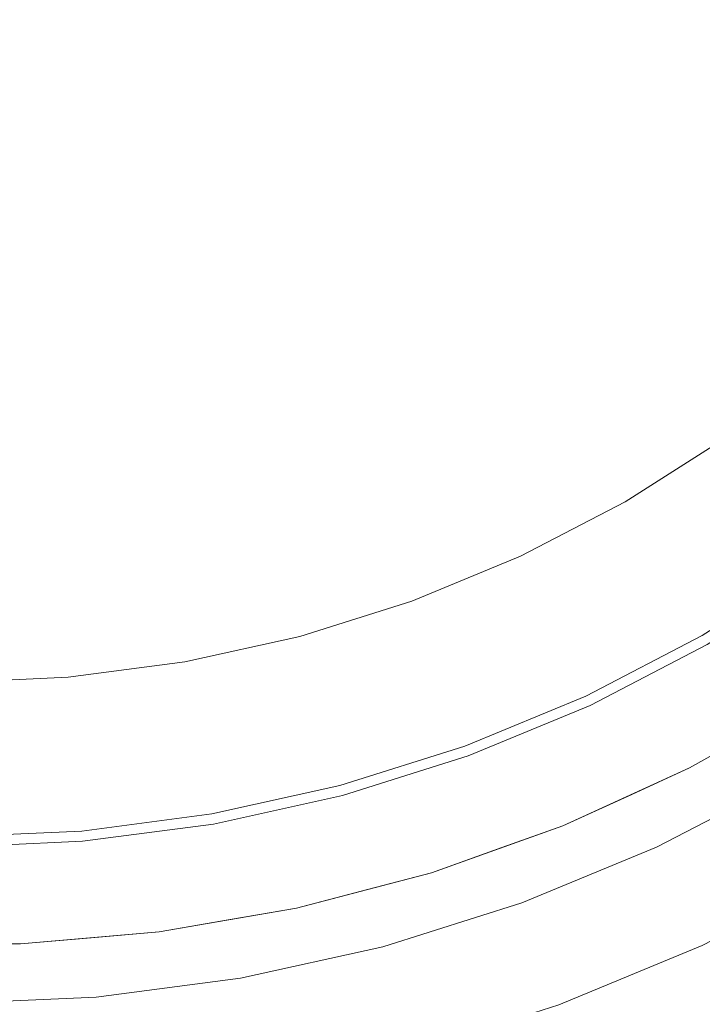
# Model space of a CAD drawing. Header units: millimetres. Extents: x -270 to 270, y -255 to 255.
# Tile 7 of 39: x 7 to 89, y -190 to -72. Entities that reach past the tile are written whole.
import ezdxf

# ---------------------------------------------------------------- set-up
doc = ezdxf.new("R2010")
doc.units = ezdxf.units.MM
doc.layers.add('LUCIDO_1', color=1, linetype='Continuous', lineweight=20, true_color=0xff0000)
doc.layers.add('Nessuna', color=7, linetype='Continuous', lineweight=9)

# ---------------------------------------------------------------- blocks, each defined once
blk = doc.blocks.new('Group')
at = {"layer": 'Nessuna', "color": 140, "linetype": 'Continuous', "lineweight": 9, "true_color": 0x00aaff, "transparency": 33554687}
for points, invisible_edges in [([(163.15, -66.64, -80.31), (155.85, -80.66, -80.31), (43.14, -15.59, -89.65), (45.2, -11.64, -89.65)], 10), ([(155.85, -80.66, -80.31), (147.35, -94, -80.31), (40.75, -19.35, -89.65), (43.14, -15.59, -89.65)], 10), ([(43.14, -15.59, -69.61), (40.75, -19.35, -69.61), (131.19, -82.68, -61.55), (138.77, -70.8, -61.55)], 10), ([(147.35, -94, -80.31), (137.73, -106.54, -80.31), (38.03, -22.89, -89.65), (40.75, -19.35, -89.65)], 10), ([(40.75, -19.35, -69.61), (38.03, -22.89, -69.61), (122.62, -93.86, -61.55), (131.19, -82.68, -61.55)], 10), ([(137.73, -106.54, -80.31), (127.05, -118.2, -80.31), (35.02, -26.17, -89.65), (38.03, -22.89, -89.65)], 10), ([(38.03, -22.89, -69.61), (35.02, -26.17, -69.61), (113.1, -104.25, -61.55), (122.62, -93.86, -61.55)], 10), ([(127.05, -118.2, -80.31), (115.39, -128.88, -80.31), (31.74, -29.19, -89.65), (35.02, -26.17, -89.65)], 10), ([(35.02, -26.17, -69.61), (31.74, -29.19, -69.61), (102.71, -113.77, -61.55), (113.1, -104.25, -61.55)], 10), ([(115.39, -128.88, -80.31), (102.85, -138.51, -80.31), (28.2, -31.9, -89.65), (31.74, -29.19, -89.65)], 10), ([(31.74, -29.19, -69.61), (28.2, -31.9, -69.61), (91.53, -122.35, -61.55), (102.71, -113.77, -61.55)], 10), ([(102.85, -138.51, -80.31), (89.51, -147, -80.31), (24.44, -34.3, -89.65), (28.2, -31.9, -89.65)], 10), ([(28.2, -31.9, -69.61), (24.44, -34.3, -69.61), (79.65, -129.92, -61.55), (91.53, -122.35, -61.55)], 10), ([(89.51, -147, -80.31), (75.49, -154.3, -80.31), (20.49, -36.35, -89.65), (24.44, -34.3, -89.65)], 10), ([(24.44, -34.3, -69.61), (20.49, -36.35, -69.61), (67.15, -136.42, -61.55), (79.65, -129.92, -61.55)], 10), ([(75.49, -154.3, -80.31), (60.88, -160.35, -80.31), (16.37, -38.06, -89.65), (20.49, -36.35, -89.65)], 10), ([(20.49, -36.35, -69.61), (16.37, -38.06, -69.61), (54.13, -141.82, -61.55), (67.15, -136.42, -61.55)], 10), ([(60.88, -160.35, -80.31), (45.8, -165.11, -80.31), (12.12, -39.4, -89.65), (16.37, -38.06, -89.65)], 10), ([(16.37, -38.06, -69.61), (12.12, -39.4, -69.61), (40.69, -146.05, -61.55), (54.13, -141.82, -61.55)], 10), ([(45.8, -165.11, -80.31), (30.36, -168.53, -80.31), (7.76, -40.36, -89.65), (12.12, -39.4, -89.65)], 10), ([(12.12, -39.4, -69.61), (7.76, -40.36, -69.61), (26.94, -149.1, -61.55), (40.69, -146.05, -61.55)], 10), ([(14.69, -170.59, -80.31), (-1.11, -171.28, -80.31), (-1.11, -41.14, -89.65), (3.34, -40.95, -89.65)], 10), ([(3.34, -40.95, -69.61), (-1.11, -41.14, -69.61), (-1.11, -151.56, -61.55), (12.97, -150.94, -61.55)], 10), ([(30.36, -168.53, -80.31), (14.69, -170.59, -80.31), (3.34, -40.95, -89.65), (7.76, -40.36, -89.65)], 10), ([(7.76, -40.36, -69.61), (3.34, -40.95, -69.61), (12.97, -150.94, -61.55), (26.94, -149.1, -61.55)], 10), ([(91.53, -122.35, -61.55), (79.65, -129.92, -61.55), (80.5, -131.39, -61.39), (92.51, -123.74, -61.39)], 14), ([(92.51, -123.74, -61.39), (80.5, -131.39, -61.39), (81.34, -132.85, -61.08), (93.48, -125.12, -61.08)], 15), ([(93.48, -125.12, -61.08), (81.34, -132.85, -61.08), (82.17, -134.28, -60.63), (94.42, -126.48, -60.63)], 15), ([(94.42, -126.48, -60.63), (82.17, -134.28, -60.63), (82.97, -135.68, -60.04), (95.35, -127.8, -60.04)], 15), ([(95.35, -127.8, -60.04), (82.97, -135.68, -60.04), (83.75, -137.02, -59.32), (96.24, -129.07, -59.32)], 15), ([(96.24, -129.07, -59.32), (83.75, -137.02, -59.32), (84.49, -138.31, -58.47), (97.09, -130.28, -58.47)], 15), ([(79.65, -129.92, -61.55), (67.15, -136.42, -61.55), (67.87, -137.97, -61.39), (80.5, -131.39, -61.39)], 14), ([(97.09, -130.28, -58.47), (84.49, -138.31, -58.47), (85.2, -139.53, -57.49), (97.9, -131.44, -57.49)], 15), ([(80.5, -131.39, -61.39), (67.87, -137.97, -61.39), (68.58, -139.5, -61.08), (81.34, -132.85, -61.08)], 15), ([(97.9, -131.44, -57.49), (85.2, -139.53, -57.49), (85.86, -140.67, -56.4), (98.65, -132.52, -56.4)], 15), ([(81.34, -132.85, -61.08), (68.58, -139.5, -61.08), (69.28, -140.99, -60.63), (82.17, -134.28, -60.63)], 15), ([(98.65, -132.52, -56.4), (85.86, -140.67, -56.4), (86.47, -141.73, -55.2), (99.35, -133.52, -55.2)], 15), ([(82.17, -134.28, -60.63), (69.28, -140.99, -60.63), (69.96, -142.45, -60.04), (82.97, -135.68, -60.04)], 15), ([(99.35, -133.52, -55.2), (86.47, -141.73, -55.2), (87.03, -142.7, -53.9), (99.99, -134.43, -53.9)], 15), ([(99.99, -134.43, -53.9), (87.03, -142.7, -53.9), (87.53, -143.56, -52.51), (100.57, -135.25, -52.51)], 15), ([(100.57, -135.25, -52.51), (87.53, -143.56, -52.51), (87.97, -144.33, -51.04), (101.07, -135.97, -51.04)], 15), ([(67.15, -136.42, -61.55), (54.13, -141.82, -61.55), (54.71, -143.42, -61.39), (67.87, -137.97, -61.39)], 14), ([(82.97, -135.68, -60.04), (69.96, -142.45, -60.04), (70.62, -143.86, -59.32), (83.75, -137.02, -59.32)], 15), ([(101.07, -135.97, -51.04), (87.97, -144.33, -51.04), (88.34, -144.98, -49.5), (101.5, -136.59, -49.5)], 15), ([(101.5, -136.59, -49.5), (88.34, -144.98, -49.5), (88.65, -145.51, -47.9), (101.86, -137.1, -47.9)], 15), ([(67.87, -137.97, -61.39), (54.71, -143.42, -61.39), (55.29, -145, -61.08), (68.58, -139.5, -61.08)], 15), ([(83.75, -137.02, -59.32), (70.62, -143.86, -59.32), (71.24, -145.21, -58.47), (84.49, -138.31, -58.47)], 15), ([(101.86, -137.1, -47.9), (88.65, -145.51, -47.9), (88.89, -145.93, -46.26), (102.13, -137.49, -46.26)], 11), ([(101.93, -153.6, 21.07), (102.13, -137.49, -46.26), (88.89, -145.93, -46.26)], 9), ([(84.49, -138.31, -58.47), (71.24, -145.21, -58.47), (71.84, -146.48, -57.49), (85.2, -139.53, -57.49)], 15), ([(68.58, -139.5, -61.08), (55.29, -145, -61.08), (55.86, -146.55, -60.63), (69.28, -140.99, -60.63)], 15), ([(85.2, -139.53, -57.49), (71.84, -146.48, -57.49), (72.4, -147.68, -56.4), (85.86, -140.67, -56.4)], 15), ([(69.28, -140.99, -60.63), (55.86, -146.55, -60.63), (56.41, -148.07, -60.04), (69.96, -142.45, -60.04)], 15), ([(85.86, -140.67, -56.4), (72.4, -147.68, -56.4), (72.91, -148.79, -55.2), (86.47, -141.73, -55.2)], 15), ([(54.13, -141.82, -61.55), (40.69, -146.05, -61.55), (41.13, -147.7, -61.39), (54.71, -143.42, -61.39)], 14), ([(69.96, -142.45, -60.04), (56.41, -148.07, -60.04), (56.94, -149.53, -59.32), (70.62, -143.86, -59.32)], 15), ([(86.47, -141.73, -55.2), (72.91, -148.79, -55.2), (73.39, -149.8, -53.9), (87.03, -142.7, -53.9)], 15), ([(87.03, -142.7, -53.9), (73.39, -149.8, -53.9), (73.81, -150.7, -52.51), (87.53, -143.56, -52.51)], 15), ([(54.71, -143.42, -61.39), (41.13, -147.7, -61.39), (41.57, -149.33, -61.08), (55.29, -145, -61.08)], 15), ([(70.62, -143.86, -59.32), (56.94, -149.53, -59.32), (57.45, -150.92, -58.47), (71.24, -145.21, -58.47)], 15), ([(87.53, -143.56, -52.51), (73.81, -150.7, -52.51), (74.18, -151.5, -51.04), (87.97, -144.33, -51.04)], 15), ([(55.29, -145, -61.08), (41.57, -149.33, -61.08), (42, -150.92, -60.63), (55.86, -146.55, -60.63)], 15), ([(87.97, -144.33, -51.04), (74.18, -151.5, -51.04), (74.5, -152.18, -49.5), (88.34, -144.98, -49.5)], 15), ([(88.34, -144.98, -49.5), (74.5, -152.18, -49.5), (74.76, -152.74, -47.9), (88.65, -145.51, -47.9)], 15), ([(40.69, -146.05, -61.55), (26.94, -149.1, -61.55), (27.23, -150.78, -61.39), (41.13, -147.7, -61.39)], 14), ([(71.24, -145.21, -58.47), (57.45, -150.92, -58.47), (57.93, -152.24, -57.49), (71.84, -146.48, -57.49)], 15), ([(88.65, -145.51, -47.9), (74.76, -152.74, -47.9), (74.96, -153.18, -46.26), (88.89, -145.93, -46.26)], 11), ([(87.39, -161.8, 20.64), (88.89, -145.93, -46.26), (74.96, -153.18, -46.26)], 9), ([(87.39, -161.8, 20.64), (95.44, -157.26, 20.88), (88.89, -145.93, -46.26)], 10), ([(88.89, -145.93, -46.26), (95.44, -157.26, 20.88), (101.93, -153.6, 21.07)], 9), ([(55.86, -146.55, -60.63), (42, -150.92, -60.63), (42.41, -152.48, -60.04), (56.41, -148.07, -60.04)], 15), ([(71.84, -146.48, -57.49), (57.93, -152.24, -57.49), (58.38, -153.49, -56.4), (72.4, -147.68, -56.4)], 15), ([(90.34, -148.44, -80.14), (76.19, -155.81, -80.14), (75.49, -154.3, -80.31), (89.51, -147, -80.31)], 11), ([(41.13, -147.7, -61.39), (27.23, -150.78, -61.39), (27.53, -152.44, -61.08), (41.57, -149.33, -61.08)], 15), ([(56.41, -148.07, -60.04), (42.41, -152.48, -60.04), (42.82, -153.98, -59.32), (56.94, -149.53, -59.32)], 15), ([(72.4, -147.68, -56.4), (58.38, -153.49, -56.4), (58.8, -154.63, -55.2), (72.91, -148.79, -55.2)], 15), ([(91.17, -149.87, -79.83), (76.89, -157.3, -79.83), (76.19, -155.81, -80.14), (90.34, -148.44, -80.14)], 15), ([(26.94, -149.1, -61.55), (12.97, -150.94, -61.55), (13.12, -152.64, -61.39), (27.23, -150.78, -61.39)], 14), ([(41.57, -149.33, -61.08), (27.53, -152.44, -61.08), (27.81, -154.07, -60.63), (42, -150.92, -60.63)], 15), ([(56.94, -149.53, -59.32), (42.82, -153.98, -59.32), (43.2, -155.41, -58.47), (57.45, -150.92, -58.47)], 15), ([(72.91, -148.79, -55.2), (58.8, -154.63, -55.2), (59.18, -155.68, -53.9), (73.39, -149.8, -53.9)], 15), ([(73.39, -149.8, -53.9), (59.18, -155.68, -53.9), (59.52, -156.62, -52.51), (73.81, -150.7, -52.51)], 15), ([(12.97, -150.94, -61.55), (-1.11, -151.56, -61.55), (-1.11, -153.26, -61.39), (13.12, -152.64, -61.39)], 14), ([(27.23, -150.78, -61.39), (13.12, -152.64, -61.39), (13.26, -154.32, -61.08), (27.53, -152.44, -61.08)], 15), ([(42, -150.92, -60.63), (27.81, -154.07, -60.63), (28.09, -155.65, -60.04), (42.41, -152.48, -60.04)], 15), ([(57.45, -150.92, -58.47), (43.2, -155.41, -58.47), (43.57, -156.77, -57.49), (57.93, -152.24, -57.49)], 15), ([(73.81, -150.7, -52.51), (59.52, -156.62, -52.51), (59.82, -157.45, -51.04), (74.18, -151.5, -51.04)], 15), ([(91.97, -151.27, -79.38), (77.57, -158.77, -79.38), (76.89, -157.3, -79.83), (91.17, -149.87, -79.83)], 15), ([(74.18, -151.5, -51.04), (59.82, -157.45, -51.04), (60.08, -158.15, -49.5), (74.5, -152.18, -49.5)], 15), ([(74.5, -152.18, -49.5), (60.08, -158.15, -49.5), (60.29, -158.74, -47.9), (74.76, -152.74, -47.9)], 15), ([(92.76, -152.63, -78.79), (78.23, -160.19, -78.79), (77.57, -158.77, -79.38), (91.97, -151.27, -79.38)], 15), ([(13.12, -152.64, -61.39), (-1.11, -153.26, -61.39), (-1.11, -154.95, -61.08), (13.26, -154.32, -61.08)], 15), ([(27.53, -152.44, -61.08), (13.26, -154.32, -61.08), (13.41, -155.97, -60.63), (27.81, -154.07, -60.63)], 15), ([(42.41, -152.48, -60.04), (28.09, -155.65, -60.04), (28.36, -157.18, -59.32), (42.82, -153.98, -59.32)], 15), ([(57.93, -152.24, -57.49), (43.57, -156.77, -57.49), (43.91, -158.05, -56.4), (58.38, -153.49, -56.4)], 15), ([(74.76, -152.74, -47.9), (60.29, -158.74, -47.9), (60.45, -159.19, -46.26), (74.96, -153.18, -46.26)], 11), ([(72.2, -168.74, 20.28), (74.96, -153.18, -46.26), (60.45, -159.19, -46.26)], 9), ([(72.2, -168.74, 20.28), (80.46, -164.97, 20.48), (74.96, -153.18, -46.26)], 10), ([(74.96, -153.18, -46.26), (80.46, -164.97, 20.48), (87.39, -161.8, 20.64)], 9), ([(93.52, -153.94, -78.08), (78.87, -161.57, -78.08), (78.23, -160.19, -78.79), (92.76, -152.63, -78.79)], 15), ([(13.26, -154.32, -61.08), (-1.11, -154.95, -61.08), (-1.11, -156.6, -60.63), (13.41, -155.97, -60.63)], 15), ([(27.81, -154.07, -60.63), (13.41, -155.97, -60.63), (13.55, -157.57, -60.04), (28.09, -155.65, -60.04)], 15), ([(42.82, -153.98, -59.32), (28.36, -157.18, -59.32), (28.62, -158.65, -58.47), (43.2, -155.41, -58.47)], 15), ([(58.38, -153.49, -56.4), (43.91, -158.05, -56.4), (44.22, -159.23, -55.2), (58.8, -154.63, -55.2)], 15), ([(76.19, -155.81, -80.14), (61.45, -161.92, -80.14), (60.88, -160.35, -80.31), (75.49, -154.3, -80.31)], 11), ([(94.24, -155.2, -77.24), (79.49, -162.88, -77.24), (78.87, -161.57, -78.08), (93.52, -153.94, -78.08)], 15), ([(95.44, -157.26, 20.88), (87.39, -161.8, 20.64), (87.39, -161.8, 29.65), (101.93, -153.6, 29.65)], 10), ([(101.93, -153.6, 29.65), (87.39, -161.8, 29.65), (270, -255, 29.65)], 10), ([(28.09, -155.65, -60.04), (13.55, -157.57, -60.04), (13.68, -159.12, -59.32), (28.36, -157.18, -59.32)], 15), ([(43.2, -155.41, -58.47), (28.62, -158.65, -58.47), (28.86, -160.03, -57.49), (43.57, -156.77, -57.49)], 15), ([(58.8, -154.63, -55.2), (44.22, -159.23, -55.2), (44.51, -160.31, -53.9), (59.18, -155.68, -53.9)], 15), ([(59.18, -155.68, -53.9), (44.51, -160.31, -53.9), (44.77, -161.27, -52.51), (59.52, -156.62, -52.51)], 15), ([(94.93, -156.39, -76.29), (80.07, -164.13, -76.29), (79.49, -162.88, -77.24), (94.24, -155.2, -77.24)], 15), ([(13.41, -155.97, -60.63), (-1.11, -156.6, -60.63), (-1.11, -158.21, -60.04), (13.55, -157.57, -60.04)], 15), ([(43.57, -156.77, -57.49), (28.86, -160.03, -57.49), (29.09, -161.33, -56.4), (43.91, -158.05, -56.4)], 15), ([(59.52, -156.62, -52.51), (44.77, -161.27, -52.51), (45, -162.12, -51.04), (59.82, -157.45, -51.04)], 15), ([(76.89, -157.3, -79.83), (62.01, -163.47, -79.83), (61.45, -161.92, -80.14), (76.19, -155.81, -80.14)], 15), ([(95.58, -157.51, -75.22), (80.61, -165.3, -75.22), (80.07, -164.13, -76.29), (94.93, -156.39, -76.29)], 15), ([(13.55, -157.57, -60.04), (-1.11, -158.21, -60.04), (-1.11, -159.76, -59.32), (13.68, -159.12, -59.32)], 15), ([(28.36, -157.18, -59.32), (13.68, -159.12, -59.32), (13.81, -160.6, -58.47), (28.62, -158.65, -58.47)], 15), ([(43.91, -158.05, -56.4), (29.09, -161.33, -56.4), (29.31, -162.54, -55.2), (44.22, -159.23, -55.2)], 15), ([(59.82, -157.45, -51.04), (45, -162.12, -51.04), (45.19, -162.85, -49.5), (60.08, -158.15, -49.5)], 15), ([(77.57, -158.77, -79.38), (62.56, -164.98, -79.38), (62.01, -163.47, -79.83), (76.89, -157.3, -79.83)], 15), ([(96.18, -158.55, -74.05), (81.12, -166.39, -74.05), (80.61, -165.3, -75.22), (95.58, -157.51, -75.22)], 15), ([(13.68, -159.12, -59.32), (-1.11, -159.76, -59.32), (-1.11, -161.25, -58.47), (13.81, -160.6, -58.47)], 15), ([(28.62, -158.65, -58.47), (13.81, -160.6, -58.47), (13.93, -162, -57.49), (28.86, -160.03, -57.49)], 15), ([(44.22, -159.23, -55.2), (29.31, -162.54, -55.2), (29.5, -163.63, -53.9), (44.51, -160.31, -53.9)], 15), ([(60.08, -158.15, -49.5), (45.19, -162.85, -49.5), (45.35, -163.44, -47.9), (60.29, -158.74, -47.9)], 15), ([(60.29, -158.74, -47.9), (45.35, -163.44, -47.9), (45.48, -163.91, -46.26), (60.45, -159.19, -46.26)], 11), ([(56.47, -174.35, 19.98), (60.45, -159.19, -46.26), (45.48, -163.91, -46.26)], 9), ([(56.47, -174.35, 19.98), (64.88, -171.35, 20.14), (60.45, -159.19, -46.26)], 10), ([(60.45, -159.19, -46.26), (64.88, -171.35, 20.14), (72.2, -168.74, 20.28)], 9), ([(78.23, -160.19, -78.79), (63.1, -166.46, -78.79), (62.56, -164.98, -79.38), (77.57, -158.77, -79.38)], 15), ([(96.72, -159.5, -72.78), (81.58, -167.38, -72.78), (81.12, -166.39, -74.05), (96.18, -158.55, -74.05)], 15), ([(28.86, -160.03, -57.49), (13.93, -162, -57.49), (14.05, -163.31, -56.4), (29.09, -161.33, -56.4)], 15), ([(44.51, -160.31, -53.9), (29.5, -163.63, -53.9), (29.67, -164.62, -52.51), (44.77, -161.27, -52.51)], 15), ([(61.45, -161.92, -80.14), (46.23, -166.72, -80.14), (45.8, -165.11, -80.31), (60.88, -160.35, -80.31)], 11), ([(78.87, -161.57, -78.08), (63.62, -167.88, -78.08), (63.1, -166.46, -78.79), (78.23, -160.19, -78.79)], 15), ([(97.22, -160.35, -71.42), (82, -168.27, -71.42), (81.58, -167.38, -72.78), (96.72, -159.5, -72.78)], 15), ([(97.65, -161.1, -69.99), (82.37, -169.06, -69.99), (82, -168.27, -71.42), (97.22, -160.35, -71.42)], 15), ([(13.81, -160.6, -58.47), (-1.11, -161.25, -58.47), (-1.11, -162.65, -57.49), (13.93, -162, -57.49)], 15), ([(29.09, -161.33, -56.4), (14.05, -163.31, -56.4), (14.16, -164.53, -55.2), (29.31, -162.54, -55.2)], 15), ([(44.77, -161.27, -52.51), (29.67, -164.62, -52.51), (29.83, -165.49, -51.04), (45, -162.12, -51.04)], 15), ([(79.49, -162.88, -77.24), (64.12, -169.25, -77.24), (63.62, -167.88, -78.08), (78.87, -161.57, -78.08)], 15), ([(98.02, -161.75, -68.49), (82.68, -169.73, -68.49), (82.37, -169.06, -69.99), (97.65, -161.1, -69.99)], 15), ([(13.93, -162, -57.49), (-1.11, -162.65, -57.49), (-1.11, -163.97, -56.4), (14.05, -163.31, -56.4)], 15), ([(29.31, -162.54, -55.2), (14.16, -164.53, -55.2), (14.25, -165.64, -53.9), (29.5, -163.63, -53.9)], 15), ([(45, -162.12, -51.04), (29.83, -165.49, -51.04), (29.96, -166.23, -49.5), (45.19, -162.85, -49.5)], 15), ([(62.01, -163.47, -79.83), (46.66, -168.31, -79.83), (46.23, -166.72, -80.14), (61.45, -161.92, -80.14)], 15), ([(80.46, -164.97, 20.48), (72.2, -168.74, 20.28), (72.2, -168.74, 29.65), (87.39, -161.8, 29.65)], 10), ([(270, -255, 29.65), (87.39, -161.8, 29.65), (72.2, -168.74, 29.65)], 9), ([(87.39, -161.8, 29.65), (87.39, -161.8, 20.64), (80.46, -164.97, 20.48)], 9), ([(98.33, -162.28, -66.93), (82.94, -170.29, -66.93), (82.68, -169.73, -68.49), (98.02, -161.75, -68.49)], 15), ([(98.58, -162.7, -65.33), (83.15, -170.73, -65.33), (82.94, -170.29, -66.93), (98.33, -162.28, -66.93)], 15), ([(98.75, -163, -63.69), (83.29, -171.05, -63.69), (83.15, -170.73, -65.33), (98.58, -162.7, -65.33)], 15), ([(14.05, -163.31, -56.4), (-1.11, -163.97, -56.4), (-1.11, -165.2, -55.2), (14.16, -164.53, -55.2)], 15), ([(29.5, -163.63, -53.9), (14.25, -165.64, -53.9), (14.34, -166.64, -52.51), (29.67, -164.62, -52.51)], 15), ([(45.19, -162.85, -49.5), (29.96, -166.23, -49.5), (30.06, -166.83, -47.9), (45.35, -163.44, -47.9)], 15), ([(45.35, -163.44, -47.9), (30.06, -166.83, -47.9), (30.15, -167.31, -46.26), (45.48, -163.91, -46.26)], 11), ([(40.32, -178.59, 19.76), (45.48, -163.91, -46.26), (30.15, -167.31, -46.26)], 9), ([(40.32, -178.59, 19.76), (48.81, -176.36, 19.88), (45.48, -163.91, -46.26)], 10), ([(45.48, -163.91, -46.26), (48.81, -176.36, 19.88), (56.47, -174.35, 19.98)], 9), ([(62.56, -164.98, -79.38), (47.07, -169.87, -79.38), (46.66, -168.31, -79.83), (62.01, -163.47, -79.83)], 15), ([(80.07, -164.13, -76.29), (64.59, -170.54, -76.29), (64.12, -169.25, -77.24), (79.49, -162.88, -77.24)], 15), ([(98.85, -163.19, -62.03), (83.38, -171.24, -62.03), (83.29, -171.05, -63.69), (98.75, -163, -63.69)], 15), ([(98.89, -163.25, -60.35), (83.41, -171.3, -60.35), (83.38, -171.24, -62.03), (98.85, -163.19, -62.03)], 14), ([(105.39, -174.5, 17.65), (88.91, -183.08, 17.65), (83.41, -171.3, -60.35), (98.89, -163.25, -60.35)], 10), ([(14.16, -164.53, -55.2), (-1.11, -165.2, -55.2), (-1.11, -166.31, -53.9), (14.25, -165.64, -53.9)], 15), ([(29.67, -164.62, -52.51), (14.34, -166.64, -52.51), (14.42, -167.52, -51.04), (29.83, -165.49, -51.04)], 15), ([(46.23, -166.72, -80.14), (30.65, -170.17, -80.14), (30.36, -168.53, -80.31), (45.8, -165.11, -80.31)], 11), ([(63.1, -166.46, -78.79), (47.48, -171.38, -78.79), (47.07, -169.87, -79.38), (62.56, -164.98, -79.38)], 15), ([(80.61, -165.3, -75.22), (65.03, -171.76, -75.22), (64.59, -170.54, -76.29), (80.07, -164.13, -76.29)], 15), ([(14.25, -165.64, -53.9), (-1.11, -166.31, -53.9), (-1.11, -167.31, -52.51), (14.34, -166.64, -52.51)], 15), ([(29.83, -165.49, -51.04), (14.42, -167.52, -51.04), (14.48, -168.26, -49.5), (29.96, -166.23, -49.5)], 15), ([(29.96, -166.23, -49.5), (14.48, -168.26, -49.5), (14.54, -168.88, -47.9), (30.06, -166.83, -47.9)], 15), ([(81.12, -166.39, -74.05), (65.44, -172.88, -74.05), (65.03, -171.76, -75.22), (80.61, -165.3, -75.22)], 15), ([(14.34, -166.64, -52.51), (-1.11, -167.31, -52.51), (-1.11, -168.19, -51.04), (14.42, -167.52, -51.04)], 15), ([(14.42, -167.52, -51.04), (-1.11, -168.19, -51.04), (-1.11, -168.94, -49.5), (14.48, -168.26, -49.5)], 15), ([(30.06, -166.83, -47.9), (14.54, -168.88, -47.9), (14.58, -169.36, -46.26), (30.15, -167.31, -46.26)], 11), ([(23.87, -181.43, 19.61), (30.15, -167.31, -46.26), (14.58, -169.36, -46.26)], 9), ([(23.87, -181.43, 19.61), (32.38, -179.96, 19.69), (30.15, -167.31, -46.26)], 10), ([(30.15, -167.31, -46.26), (32.38, -179.96, 19.69), (40.32, -178.59, 19.76)], 9), ([(46.66, -168.31, -79.83), (30.94, -171.79, -79.83), (30.65, -170.17, -80.14), (46.23, -166.72, -80.14)], 15), ([(63.62, -167.88, -78.08), (47.87, -172.85, -78.08), (47.48, -171.38, -78.79), (63.1, -166.46, -78.79)], 15), ([(81.58, -167.38, -72.78), (65.81, -173.91, -72.78), (65.44, -172.88, -74.05), (81.12, -166.39, -74.05)], 15), ([(82, -168.27, -71.42), (66.15, -174.84, -71.42), (65.81, -173.91, -72.78), (81.58, -167.38, -72.78)], 15), ([(14.48, -168.26, -49.5), (-1.11, -168.94, -49.5), (-1.11, -169.56, -47.9), (14.54, -168.88, -47.9)], 15), ([(30.65, -170.17, -80.14), (14.83, -172.25, -80.14), (14.69, -170.59, -80.31), (30.36, -168.53, -80.31)], 11), ([(47.07, -169.87, -79.38), (31.22, -173.38, -79.38), (30.94, -171.79, -79.83), (46.66, -168.31, -79.83)], 15), ([(64.12, -169.25, -77.24), (48.25, -174.25, -77.24), (47.87, -172.85, -78.08), (63.62, -167.88, -78.08)], 15), ([(82.37, -169.06, -69.99), (66.45, -175.65, -69.99), (66.15, -174.84, -71.42), (82, -168.27, -71.42)], 15), ([(14.54, -168.88, -47.9), (-1.11, -169.56, -47.9), (-1.11, -170.04, -46.26), (14.58, -169.36, -46.26)], 11), ([(7.24, -182.86, 19.54), (14.58, -169.36, -46.26), (-1.11, -170.04, -46.26)], 9), ([(7.24, -182.86, 19.54), (15.7, -182.14, 19.58), (14.58, -169.36, -46.26)], 10), ([(14.58, -169.36, -46.26), (15.7, -182.14, 19.58), (23.87, -181.43, 19.61)], 9), ([(47.48, -171.38, -78.79), (31.49, -174.93, -78.79), (31.22, -173.38, -79.38), (47.07, -169.87, -79.38)], 15), ([(64.59, -170.54, -76.29), (48.6, -175.58, -76.29), (48.25, -174.25, -77.24), (64.12, -169.25, -77.24)], 15), ([(64.88, -171.35, 20.14), (56.47, -174.35, 19.98), (56.47, -174.35, 29.65), (72.2, -168.74, 29.65)], 10), ([(270, -255, 29.65), (72.2, -168.74, 29.65), (56.47, -174.35, 29.65)], 9), ([(72.2, -168.74, 29.65), (72.2, -168.74, 20.28), (64.88, -171.35, 20.14)], 9), ([(82.68, -169.73, -68.49), (66.7, -176.35, -68.49), (66.45, -175.65, -69.99), (82.37, -169.06, -69.99)], 15), ([(82.94, -170.29, -66.93), (66.91, -176.93, -66.93), (66.7, -176.35, -68.49), (82.68, -169.73, -68.49)], 15), ([(-1.11, -170.04, -46.26), (-1.11, -182.86, 19.54), (7.24, -182.86, 19.54)], 9), ([(14.83, -172.25, -80.14), (-1.11, -172.95, -80.14), (-1.11, -171.28, -80.31), (14.69, -170.59, -80.31)], 11), ([(30.94, -171.79, -79.83), (14.97, -173.89, -79.83), (14.83, -172.25, -80.14), (30.65, -170.17, -80.14)], 15), ([(65.03, -171.76, -75.22), (48.94, -176.83, -75.22), (48.6, -175.58, -76.29), (64.59, -170.54, -76.29)], 15), ([(83.15, -170.73, -65.33), (67.08, -177.39, -65.33), (66.91, -176.93, -66.93), (82.94, -170.29, -66.93)], 15), ([(83.29, -171.05, -63.69), (67.2, -177.72, -63.69), (67.08, -177.39, -65.33), (83.15, -170.73, -65.33)], 15), ([(83.38, -171.24, -62.03), (67.27, -177.91, -62.03), (67.2, -177.72, -63.69), (83.29, -171.05, -63.69)], 15), ([(31.22, -173.38, -79.38), (15.12, -175.5, -79.38), (14.97, -173.89, -79.83), (30.94, -171.79, -79.83)], 15), ([(47.87, -172.85, -78.08), (31.75, -176.42, -78.08), (31.49, -174.93, -78.79), (47.48, -171.38, -78.79)], 15), ([(65.44, -172.88, -74.05), (49.25, -177.99, -74.05), (48.94, -176.83, -75.22), (65.03, -171.76, -75.22)], 15), ([(83.41, -171.3, -60.35), (67.29, -177.98, -60.35), (67.27, -177.91, -62.03), (83.38, -171.24, -62.03)], 14), ([(88.91, -183.08, 17.65), (71.74, -190.2, 17.65), (67.29, -177.98, -60.35), (83.41, -171.3, -60.35)], 10), ([(14.97, -173.89, -79.83), (-1.11, -174.6, -79.83), (-1.11, -172.95, -80.14), (14.83, -172.25, -80.14)], 15), ([(31.49, -174.93, -78.79), (15.25, -177.07, -78.79), (15.12, -175.5, -79.38), (31.22, -173.38, -79.38)], 15), ([(48.25, -174.25, -77.24), (32.01, -177.85, -77.24), (31.75, -176.42, -78.08), (47.87, -172.85, -78.08)], 15), ([(65.81, -173.91, -72.78), (49.53, -179.04, -72.78), (49.25, -177.99, -74.05), (65.44, -172.88, -74.05)], 15), ([(15.12, -175.5, -79.38), (-1.11, -176.21, -79.38), (-1.11, -174.6, -79.83), (14.97, -173.89, -79.83)], 15), ([(48.6, -175.58, -76.29), (32.24, -179.21, -76.29), (32.01, -177.85, -77.24), (48.25, -174.25, -77.24)], 15), ([(48.81, -176.36, 19.88), (40.32, -178.59, 19.76), (40.32, -178.59, 29.65), (56.47, -174.35, 29.65)], 10), ([(56.47, -174.35, 29.65), (40.32, -178.59, 29.65), (270, -255, 29.65)], 10), ([(56.47, -174.35, 29.65), (56.47, -174.35, 19.98), (48.81, -176.36, 19.88)], 9), ([(66.15, -174.84, -71.42), (49.79, -180, -71.42), (49.53, -179.04, -72.78), (65.81, -173.91, -72.78)], 15), ([(258, -243, 17.65), (88.91, -183.08, 17.65), (105.39, -174.5, 17.65)], 9), ([(15.25, -177.07, -78.79), (-1.11, -177.78, -78.79), (-1.11, -176.21, -79.38), (15.12, -175.5, -79.38)], 15), ([(31.75, -176.42, -78.08), (15.38, -178.58, -78.08), (15.25, -177.07, -78.79), (31.49, -174.93, -78.79)], 15), ([(48.94, -176.83, -75.22), (32.47, -180.48, -75.22), (32.24, -179.21, -76.29), (48.6, -175.58, -76.29)], 15), ([(66.45, -175.65, -69.99), (50.01, -180.83, -69.99), (49.79, -180, -71.42), (66.15, -174.84, -71.42)], 15), ([(66.7, -176.35, -68.49), (50.21, -181.55, -68.49), (50.01, -180.83, -69.99), (66.45, -175.65, -69.99)], 15), ([(32.01, -177.85, -77.24), (15.51, -180.02, -77.24), (15.38, -178.58, -78.08), (31.75, -176.42, -78.08)], 15), ([(49.25, -177.99, -74.05), (32.68, -181.66, -74.05), (32.47, -180.48, -75.22), (48.94, -176.83, -75.22)], 15), ([(66.91, -176.93, -66.93), (50.37, -182.15, -66.93), (50.21, -181.55, -68.49), (66.7, -176.35, -68.49)], 15), ([(67.08, -177.39, -65.33), (50.49, -182.62, -65.33), (50.37, -182.15, -66.93), (66.91, -176.93, -66.93)], 15), ([(15.38, -178.58, -78.08), (-1.11, -179.3, -78.08), (-1.11, -177.78, -78.79), (15.25, -177.07, -78.79)], 15), ([(32.24, -179.21, -76.29), (15.63, -181.4, -76.29), (15.51, -180.02, -77.24), (32.01, -177.85, -77.24)], 15), ([(49.53, -179.04, -72.78), (32.87, -182.74, -72.78), (32.68, -181.66, -74.05), (49.25, -177.99, -74.05)], 15), ([(67.2, -177.72, -63.69), (50.58, -182.96, -63.69), (50.49, -182.62, -65.33), (67.08, -177.39, -65.33)], 15), ([(67.27, -177.91, -62.03), (50.64, -183.16, -62.03), (50.58, -182.96, -63.69), (67.2, -177.72, -63.69)], 15), ([(67.29, -177.98, -60.35), (50.65, -183.23, -60.35), (50.64, -183.16, -62.03), (67.27, -177.91, -62.03)], 14), ([(71.74, -190.2, 17.65), (54.02, -195.78, 17.65), (50.65, -183.23, -60.35), (67.29, -177.98, -60.35)], 10), ([(15.51, -180.02, -77.24), (-1.11, -180.75, -77.24), (-1.11, -179.3, -78.08), (15.38, -178.58, -78.08)], 15), ([(32.47, -180.48, -75.22), (15.74, -182.68, -75.22), (15.63, -181.4, -76.29), (32.24, -179.21, -76.29)], 15), ([(32.38, -179.96, 19.69), (23.87, -181.43, 19.61), (23.87, -181.43, 29.65), (40.32, -178.59, 29.65)], 10), ([(270, -255, 29.65), (40.32, -178.59, 29.65), (23.87, -181.43, 29.65)], 9), ([(40.32, -178.59, 29.65), (40.32, -178.59, 19.76), (32.38, -179.96, 19.69)], 9), ([(49.79, -180, -71.42), (33.04, -183.71, -71.42), (32.87, -182.74, -72.78), (49.53, -179.04, -72.78)], 15), ([(15.63, -181.4, -76.29), (-1.11, -182.13, -76.29), (-1.11, -180.75, -77.24), (15.51, -180.02, -77.24)], 15), ([(32.68, -181.66, -74.05), (15.85, -183.88, -74.05), (15.74, -182.68, -75.22), (32.47, -180.48, -75.22)], 15), ([(50.01, -180.83, -69.99), (33.19, -184.56, -69.99), (33.04, -183.71, -71.42), (49.79, -180, -71.42)], 15), ([(15.74, -182.68, -75.22), (-1.11, -183.42, -75.22), (-1.11, -182.13, -76.29), (15.63, -181.4, -76.29)], 15), ([(15.7, -182.14, 19.58), (7.24, -182.86, 19.54), (7.24, -182.86, 29.65), (23.87, -181.43, 29.65)], 10), ([(23.87, -181.43, 29.65), (7.24, -182.86, 29.65), (270, -255, 29.65)], 10), ([(23.87, -181.43, 29.65), (23.87, -181.43, 19.61), (15.7, -182.14, 19.58)], 9), ([(32.87, -182.74, -72.78), (15.94, -184.97, -72.78), (15.85, -183.88, -74.05), (32.68, -181.66, -74.05)], 15), ([(50.21, -181.55, -68.49), (33.32, -185.3, -68.49), (33.19, -184.56, -69.99), (50.01, -180.83, -69.99)], 15), ([(50.37, -182.15, -66.93), (33.43, -185.91, -66.93), (33.32, -185.3, -68.49), (50.21, -181.55, -68.49)], 15), ([(15.85, -183.88, -74.05), (-1.11, -184.62, -74.05), (-1.11, -183.42, -75.22), (15.74, -182.68, -75.22)], 15), ([(33.04, -183.71, -71.42), (16.03, -185.95, -71.42), (15.94, -184.97, -72.78), (32.87, -182.74, -72.78)], 15), ([(50.49, -182.62, -65.33), (33.51, -186.38, -65.33), (33.43, -185.91, -66.93), (50.37, -182.15, -66.93)], 15), ([(50.58, -182.96, -63.69), (33.57, -186.73, -63.69), (33.51, -186.38, -65.33), (50.49, -182.62, -65.33)], 15), ([(-270, -255, 29.65), (270, -255, 29.65), (7.24, -182.86, 29.65), (-9.46, -182.86, 29.65)], 10), ([(-9.46, -182.86, 29.65), (7.24, -182.86, 29.65), (7.24, -182.86, 19.54), (-1.11, -182.86, 19.54)], 10), ([(15.94, -184.97, -72.78), (-1.11, -185.71, -72.78), (-1.11, -184.62, -74.05), (15.85, -183.88, -74.05)], 15), ([(33.19, -184.56, -69.99), (16.1, -186.81, -69.99), (16.03, -185.95, -71.42), (33.04, -183.71, -71.42)], 15), ([(50.64, -183.16, -62.03), (33.61, -186.93, -62.03), (33.57, -186.73, -63.69), (50.58, -182.96, -63.69)], 15), ([(50.65, -183.23, -60.35), (33.62, -187, -60.35), (33.61, -186.93, -62.03), (50.64, -183.16, -62.03)], 14), ([(54.02, -195.78, 17.65), (35.88, -199.81, 17.65), (33.62, -187, -60.35), (50.65, -183.23, -60.35)], 10), ([(71.74, -190.2, 17.65), (88.91, -183.08, 17.65), (258, -243, 17.65)], 10), ([(16.03, -185.95, -71.42), (-1.11, -186.7, -71.42), (-1.11, -185.71, -72.78), (15.94, -184.97, -72.78)], 15), ([(33.32, -185.3, -68.49), (16.17, -187.56, -68.49), (16.1, -186.81, -69.99), (33.19, -184.56, -69.99)], 15), ([(16.1, -186.81, -69.99), (-1.11, -187.56, -69.99), (-1.11, -186.7, -71.42), (16.03, -185.95, -71.42)], 15), ([(33.43, -185.91, -66.93), (16.22, -188.17, -66.93), (16.17, -187.56, -68.49), (33.32, -185.3, -68.49)], 15), ([(33.51, -186.38, -65.33), (16.27, -188.65, -65.33), (16.22, -188.17, -66.93), (33.43, -185.91, -66.93)], 15), ([(33.57, -186.73, -63.69), (16.3, -189, -63.69), (16.27, -188.65, -65.33), (33.51, -186.38, -65.33)], 15), ([(16.17, -187.56, -68.49), (-1.11, -188.31, -68.49), (-1.11, -187.56, -69.99), (16.1, -186.81, -69.99)], 15), ([(16.22, -188.17, -66.93), (-1.11, -188.93, -66.93), (-1.11, -188.31, -68.49), (16.17, -187.56, -68.49)], 15), ([(33.61, -186.93, -62.03), (16.31, -189.21, -62.03), (16.3, -189, -63.69), (33.57, -186.73, -63.69)], 15), ([(33.62, -187, -60.35), (16.32, -189.28, -60.35), (16.31, -189.21, -62.03), (33.61, -186.93, -62.03)], 14), ([(35.88, -199.81, 17.65), (17.45, -202.23, 17.65), (16.32, -189.28, -60.35), (33.62, -187, -60.35)], 10), ([(16.27, -188.65, -65.33), (-1.11, -189.41, -65.33), (-1.11, -188.93, -66.93), (16.22, -188.17, -66.93)], 15), ([(16.3, -189, -63.69), (-1.11, -189.76, -63.69), (-1.11, -189.41, -65.33), (16.27, -188.65, -65.33)], 15), ([(16.31, -189.21, -62.03), (-1.11, -189.97, -62.03), (-1.11, -189.76, -63.69), (16.3, -189, -63.69)], 15), ([(16.32, -189.28, -60.35), (-1.11, -190.04, -60.35), (-1.11, -189.97, -62.03), (16.31, -189.21, -62.03)], 14), ([(17.45, -202.23, 17.65), (-1.11, -203.04, 17.65), (-1.11, -190.04, -60.35), (16.32, -189.28, -60.35)], 10)]:
    blk.add_3dface(points, dxfattribs=dict(at, invisible_edges=invisible_edges))

msp = doc.modelspace()

# ---------------------------------------------------------------- block references
at = {"layer": 'LUCIDO_1', "color": 7, "transparency": 33554687}
msp.add_blockref('Group', (0, 0), dxfattribs=at)

doc.saveas('drawing.dxf')
